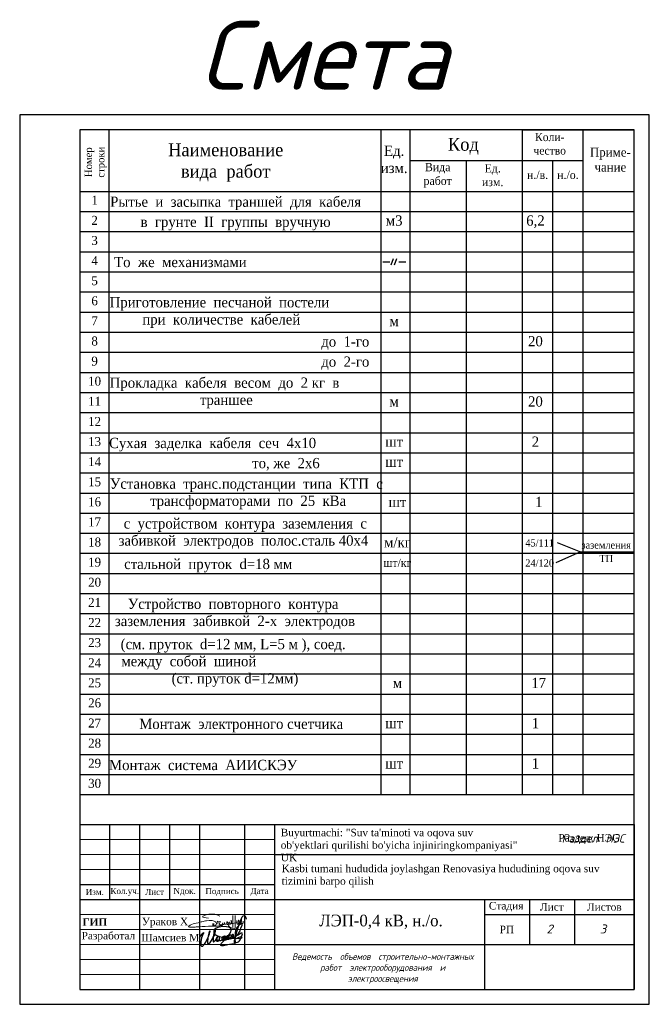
# Model space of a CAD drawing. Header units: metres. Extents: x 705573 to 711566, y 4301675 to 4311183.
# Tile 51 of 256: x 711119 to 711329, y 4301675 to 4302004. Entities that reach past the tile are written whole.
import ezdxf

# ---------------------------------------------------------------- set-up
doc = ezdxf.new("R2010")
doc.units = ezdxf.units.M
doc.header["$LTSCALE"] = 0.5
for name, color, linetype in [('RAMA', 47, 'Continuous'), ('Таблицы', 7, 'Continuous'), ('Титульный лист', 7, 'Continuous')]:
    doc.layers.add(name, color=color, linetype=linetype)
for name, color, linetype, lineweight in [('Графа', 7, 'Continuous', 30), ('Графа 20', 7, 'Continuous', 20), ('ПЛАН', 250, 'Continuous', 30), ('Слой размерная', 7, 'Continuous', 13), ('Формат', 7, 'Continuous', 25)]:
    doc.layers.add(name, color=color, linetype=linetype, lineweight=lineweight)
doc.styles.add('2MM', font='spds.shx', dxfattribs={"width": 0.95})
doc.styles.add('Arial UPS', font='times.ttf', dxfattribs={"height": 2.5})
doc.styles.add('ISO', font='isocpeui.ttf')
doc.styles.add('ISOCPEUR текстовый', font='isocpeur.ttf', dxfattribs={"width": 0.8, "oblique": 15})
doc.styles.get("Standard").update_dxf_attribs({"font": 'times.ttf'})
doc.styles.add('Style-RUSSIAN_1251 I 0.32289', font='isocpeui.ttf')
doc.styles.add('Times new roman', font='timesbd.ttf', dxfattribs={"height": 3})
doc.styles.add('X_ISO', font='isocpeui.ttf')

# ---------------------------------------------------------------- blocks, each defined once
blk = doc.blocks.new('A$C194E077B')
at = {"color": 5, "lineweight": 20}
for points in [[(42, -99), (83, -76), (96, -68), (110, -53), (122, -42), (131, -27), (137, -5), (137, 22), (125, 42), (110, 57), (100, 67), (80, 78), (58, 91), (13, 103), (-19, 112), (-87, 112), (-127, 112), (-231, 105), (-249, 100), (-271, 100), (-317, 88), (-348, 80), (-409, 70), (-436, 66), (-497, 49), (-543, 37), (-617, 24), (-665, 5), (-728, -12), (-787, -37), (-841, -58), (-859, -64), (-880, -77), (-894, -91), (-904, -101), (-904, -112), (-894, -123), (-871, -130), (-840, -134), (-808, -134), (-760, -134), (-737, -134), (-654, -127), (-612, -124), (-491, -116), (-389, -109), (-287, -102), (-158, -97), (-39, -97), (85, -89), (174, -89), (222, -82), (269, -75), (318, -67), (369, -63), (369, -63)], [(-162, 200), (-240, 221), (-364, 241), (-364, 276), (-310, 307), (-248, 324), (-145, 351), (-37, 351), (76, 351), (195, 319), (266, 278)], [(0, 0), (0, -92)], [(41, 2), (41, -98)], [(203, -24), (196, 1), (191, 21), (185, 44), (185, 65), (176, 81), (169, 93), (189, 73), (200, 70), (220, 70), (242, 70), (259, 75), (272, 78), (279, 90), (279, 70), (274, 51), (262, 26), (252, 0), (252, -16), (261, -33), (282, -45), (303, -50), (329, -43), (347, -33), (361, -19), (368, -6), (371, 33), (368, -6), (372, -22), (382, -27), (392, -33), (406, -29), (418, -26), (433, -12), (438, -3), (438, 39), (438, -3), (453, -18), (464, -25), (477, -25), (504, -20), (521, -3), (528, 9), (524, 23), (522, 41), (522, 48), (526, 55), (535, 63), (549, 63), (569, 49), (579, 25), (585, 1), (580, -18), (565, -26), (549, -26), (531, -8), (528, 9)], [(835, 300), (835, -171), (799, -177), (729, -165), (620, -121), (593, -75), (602, -42), (665, -20), (730, 7), (798, 17), (885, 36), (885, 36), (905, 45)], [(593, 2), (615, 20), (621, 30), (635, 45), (637, 70), (635, 45), (635, 19), (646, 1), (664, -10), (680, -10), (701, 0), (705, 13), (705, 35), (699, 66), (686, 94), (680, 122)], [(682, 123), (691, 107), (705, 87), (717, 87)], [(748, 299), (746, -138)], [(898, 116), (898, 60), (906, 31), (917, -11)], [(910, 55), (903, 116)], [(952, -13), (967, 14), (978, 53), (978, 112), (973, 131)], [(962, 114), (967, 97), (978, 53), (987, 20), (1013, 5), (1032, 10), (1061, 39), (1076, 96), (1076, 123), (1074, 180)], [(1064, 182), (1056, 151), (1045, 113), (1045, 80), (1055, 46), (1070, 20), (1088, 9), (1109, 9), (1132, 31), (1138, 57), (1138, 93)]]:
    blk.add_lwpolyline(points, dxfattribs=at)
for centre, radius, start, end in [((681, 122), 1.13, 41.4, 190.5897), ((901, 116), 2.8, 15.3098, 164.5601), ((899, 54), 10.7, 301.2071, 10.1496), ((979, 116), 16.6, 111.912, 188.6151), ((1068, 178), 5.72, 18.1801, 138.9915), ((935, -4), 19.1, 202.8625, 330.9274)]:
    blk.add_arc(centre, radius, start, end, dxfattribs=at)
blk = doc.blocks.new('подпись')
at = {"color": 5, "lineweight": 25, "ltscale": 100}
for points in [[(0, 0), (-197, 126), (-197, 309), (-123, 591), (567, 1632), (953, 2109), (1273, 2414), (1527, 2589), (1215, 1792), (928, 1029), (653, 301), (452, -351), (337, -1266), (279, -1948), (312, -2490), (402, -2825), (550, -3092), (838, -3149), (1109, -3069), (1379, -2844), (1823, -2349), (2373, -1422), (2702, -820), (3274, 231), (3712, 1254), (3950, 2044), (4122, 2646), (4211, 2957), (4211, 3165), (4040, 3165), (3851, 2974), (3638, 2341), (3506, 1674), (3350, 976), (3274, 231), (3120, -1415), (3120, -1857), (3317, -2036), (3605, -2048), (3851, -1891), (4171, -1590), (4828, -736), (5198, -126), (5526, 553), (5978, 1354), (6150, 1952), (6273, 2417), (6429, 2974), (6479, 3340), (6421, 3531), (6214, 3468), (6044, 3207), (5855, 2707), (5740, 2219), (5543, 1396), (5452, 721), (5411, -824), (5461, -1293), (5617, -1293), (5822, -1224), (5929, -1113), (6273, -759), (6627, -458), (6988, -4), (7045, 320), (6939, 431), (6799, 332), (6709, 53), (6700, -324), (6717, -835), (6955, -991), (7218, -1090), (7530, -1056), (7694, -915), (7834, -793), (8039, -515), (8113, -294), (8146, 53), (8129, 576), (7965, 831), (7710, 907), (7407, 862), (7218, 698), (7054, 351), (7012, -4), (7054, -324), (7210, -671), (7456, -747), (7694, -660), (7883, -515), (8055, -370), (8146, -202), (8211, -4), (8129, 65), (7973, -160), (7990, -469), (8055, -770), (8417, -824), (8712, -759), (8967, -637), (9230, -458), (9509, -225), (9780, -15), (9977, 286), (10034, 629), (9977, 831), (9706, 907), (9468, 785), (9279, 553), (9098, 198), (9041, -149), (9090, -435), (9369, -602), (9706, -648), (9911, -480), (10174, -225), (10420, 42), (10510, 297), (10584, 698), (10568, 919), (10420, 1029), (10207, 976), (10010, 698), (9886, 419), (9854, 19), (9886, -271), (10108, -435), (10412, -458), (10855, -458), (11085, -347), (11274, -149), (11545, 88), (11791, 343), (11865, 530), (11800, 896), (11520, 1098), (11241, 1098), (11052, 907), (10962, 553), (11020, 187), (11274, -191), (11611, -271), (12013, -206), (12284, -46), (12596, 210), (12842, 507), (13056, 896), (13064, 1239), (12933, 1437), (12686, 1510), (12407, 1510), (12169, 1251), (12046, 946), (12071, 358), (12292, 92), (12686, -76), (13105, -8), (13524, 259), (13779, 480), (13959, 751), (13992, 1163), (14008, 1575), (13828, 1742), (13549, 1720), (13302, 1476), (13261, 1174), (13327, 717), (13639, 595), (14017, 648), (14362, 782), (14731, 961), (15125, 1228), (15511, 1540), (15955, 2143), (16685, 3313), (17038, 4339), (17548, 5552), (17580, 6032), (17392, 6143), (17194, 6143), (16833, 5990), (16193, 5479), (15462, 4778), (15068, 4042), (14772, 3424), (14616, 2547), (14575, 1575), (14534, -259), (14624, -1304), (14608, -1571), (14509, -1796), (14378, -1750), (14378, -1449), (14821, 583), (15035, 1498), (15240, 2360), (16053, 5014), (16858, 7447), (17203, 8388), (17548, 9017), (17942, 9475), (18172, 9647), (18574, 9475), (18829, 9334), (19058, 8846), (19149, 8160)], [(14813, -2173), (13228, -2295), (12276, -2455), (10970, -2715), (9780, -2959), (9016, -3058), (8614, -2879), (8515, -2555), (8819, -2032), (9180, -1590), (9599, -1129), (10954, 61), (11537, 782), (12276, 1910), (12785, 2795), (12982, 3378), (13007, 3779), (12842, 4164), (12440, 4484), (11980, 4724), (11052, 4945), (9525, 5029), (7850, 4785), (6725, 4362), (5978, 3759), (5699, 3115), (5715, 2555), (5855, 2131), (6339, 1670), (6963, 1285), (8031, 946), (9985, 480), (11405, 252), (12851, 210), (14312, 153), (14780, 175)], [(14756, 172), (16102, 122), (16866, 194), (17342, 294), (17531, 404), (17416, 522), (16973, 572), (16603, 553), (16119, 435), (15404, 153), (14945, -65), (14608, -267), (14370, -477), (14238, -785), (14206, -1216), (14353, -1502), (14977, -1605), (15593, -1453), (16004, -1266), (16423, -927), (16726, -557), (16907, -175), (17104, 362), (17285, 824), (17531, 1521), (17638, 2009), (17498, 2238), (17104, 2219), (16464, 1842), (15823, 1502), (15437, 1373), (15347, 1350), (15306, 1350)]]:
    blk.add_lwpolyline(points, dxfattribs=at)

msp = doc.modelspace()

# ---------------------------------------------------------------- linework, layer by layer
at = {"lineweight": 25}
for p, q in [((711148.38, 4301967.01), (711148.38, 4301745.01)), ((711239.14, 4301967.01), (711239.14, 4301745.01)), ((711248.84, 4301967.01), (711248.84, 4301745.01)), ((711286.25, 4301967.01), (711286.25, 4301745.01)), ((711286.25, 4301967.01), (711323.67, 4301967.01)), ((711306.49, 4301967.01), (711306.49, 4301745.01)), ((711248.84, 4301956.71), (711306.49, 4301956.71)), ((711267.55, 4301956.71), (711267.55, 4301745.01)), ((711286.25, 4301956.71), (711306.49, 4301956.71)), ((711296.37, 4301956.71), (711296.37, 4301745.01)), ((711138.67, 4301946.41), (711323.67, 4301946.41)), ((711138.67, 4301939.7), (711323.67, 4301939.7)), ((711138.67, 4301936.41), (711138.67, 4301929.7)), ((711138.67, 4301932.99), (711323.67, 4301932.99)), ((711138.67, 4301926.27), (711323.67, 4301926.27)), ((711239.74, 4301922.92), (711242.12, 4301922.92)), ((711243.25, 4301923.9), (711242.46, 4301921.78)), ((711244.38, 4301923.9), (711243.59, 4301921.78)), ((711245.1, 4301922.92), (711247.48, 4301922.92)), ((711138.67, 4301919.56), (711323.67, 4301919.56)), ((711138.67, 4301912.85), (711323.67, 4301912.85)), ((711138.67, 4301906.13), (711323.67, 4301906.13)), ((711138.67, 4301899.42), (711323.67, 4301899.42)), ((711138.67, 4301892.71), (711323.67, 4301892.71)), ((711138.67, 4301885.99), (711323.67, 4301885.99)), ((711138.67, 4301879.28), (711323.67, 4301879.28)), ((711138.67, 4301872.57), (711323.67, 4301872.57)), ((711138.67, 4301865.86), (711323.67, 4301865.86)), ((711138.67, 4301859.14), (711323.67, 4301859.14)), ((711138.67, 4301852.43), (711323.67, 4301852.43)), ((711138.67, 4301845.72), (711323.67, 4301845.72)), ((711138.67, 4301839), (711323.67, 4301839)), ((711138.67, 4301832.29), (711323.67, 4301832.29)), ((711297.94, 4301829.19), (711305.73, 4301826.13)), ((711138.67, 4301825.58), (711323.67, 4301825.58)), ((711305.73, 4301826.13), (711297.46, 4301822.41)), ((711305.73, 4301826.13), (711323.32, 4301826.13)), ((711138.67, 4301818.86), (711323.67, 4301818.86)), ((711138.67, 4301812.15), (711323.67, 4301812.15)), ((711138.67, 4301805.44), (711323.67, 4301805.44)), ((711138.67, 4301798.73), (711323.67, 4301798.73)), ((711138.67, 4301792.01), (711323.67, 4301792.01)), ((711138.67, 4301785.3), (711323.67, 4301785.3)), ((711138.67, 4301778.59), (711323.67, 4301778.59)), ((711138.67, 4301771.87), (711323.67, 4301771.87)), ((711138.67, 4301765.16), (711323.67, 4301765.16)), ((711138.67, 4301758.45), (711323.67, 4301758.45)), ((711138.67, 4301751.73), (711323.67, 4301751.73)), ((711138.67, 4301745.01), (711323.67, 4301745.01))]:
    msp.add_line(p, q, dxfattribs=at)
at = {"linetype": 'Continuous', "lineweight": 25, "ltscale": 100}
msp.add_lwpolyline([(711118.67, 4301675.01), (711328.67, 4301675.01), (711328.67, 4301972.01), (711118.67, 4301972.01), (711118.67, 4301675.01)], dxfattribs=at)
at = {"linetype": 'Continuous', "lineweight": 30, "ltscale": 100}
msp.add_lwpolyline([(711138.67, 4301680.01), (711323.67, 4301680.01), (711323.67, 4301967.01), (711138.67, 4301967.01), (711138.67, 4301680.01)], dxfattribs=at)
at = {"layer": 'Графа'}
for p, q in [((711138.67, 4301735.01), (711323.67, 4301735.01)), ((711138.67, 4301735.01), (711138.67, 4301680.01)), ((711148.67, 4301735.01), (711148.67, 4301710.01)), ((711158.67, 4301735.01), (711158.67, 4301680.01)), ((711168.67, 4301735.01), (711168.67, 4301710.01)), ((711178.67, 4301735.01), (711178.67, 4301680.01)), ((711193.67, 4301735.01), (711193.67, 4301680.01)), ((711203.67, 4301735.01), (711203.67, 4301680.01)), ((711323.67, 4301735.01), (711323.67, 4301680.01)), ((711203.67, 4301725.01), (711323.67, 4301725.01)), ((711138.67, 4301715.01), (711203.67, 4301715.01)), ((711138.67, 4301710.01), (711323.67, 4301710.01)), ((711273.67, 4301710.01), (711273.67, 4301680.01)), ((711288.67, 4301710.01), (711288.67, 4301695.01)), ((711303.67, 4301710.01), (711303.67, 4301695.01)), ((711273.67, 4301705.01), (711323.67, 4301705.01)), ((711203.67, 4301695.01), (711323.67, 4301695.01)), ((711138.67, 4301680.01), (711323.67, 4301680.01))]:
    msp.add_line(p, q, dxfattribs=at)
at = {"layer": 'Графа 20'}
for p, q in [((711138.67, 4301730.01), (711203.67, 4301730.01)), ((711138.67, 4301725.01), (711203.67, 4301725.01)), ((711138.67, 4301720.01), (711203.67, 4301720.01)), ((711138.67, 4301705.01), (711203.67, 4301705.01)), ((711138.67, 4301700.01), (711203.67, 4301700.01)), ((711138.67, 4301695.01), (711203.67, 4301695.01)), ((711138.67, 4301690.01), (711203.67, 4301690.01)), ((711138.67, 4301685.01), (711203.67, 4301685.01))]:
    msp.add_line(p, q, dxfattribs=at)

# ---------------------------------------------------------------- block references
at = {"color": 7, "lineweight": 30, "xscale": 0.008941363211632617, "yscale": 0.008941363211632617, "zscale": 0.008941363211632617}
msp.add_blockref('A$C194E077B', (711183.05, 4301701.94), dxfattribs=at)
at = {"color": 0, "linetype": 'ByBlock', "lineweight": 25, "xscale": 0.0008018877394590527, "yscale": 0.0008018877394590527, "zscale": 0.0008018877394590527}
msp.add_blockref('подпись', (711178.81, 4301696.94), dxfattribs=at)

# ---------------------------------------------------------------- texts
at = {"linetype": 'ByBlock', "lineweight": 50, "style": 'Style-RUSSIAN_1251 I 0.32289'}
for s, p in [('2', (711294.41, 4301698.66)), ('3', (711312.2, 4301698.66))]:
    msp.add_text(s, height=3, dxfattribs=at).set_placement(p)
at = {"layer": 'RAMA', "attachment_point": 2}
for s, insert, char_height, width, style in [('{\\C0;Смета}', (711220.21, 4302003.34), 22.95, 706.2764, 'ISO'), ('{\\fTimes New Roman|b0|i0|c204|p18;\\C0;Коли-\\Pчество}', (711295.46, 4301965.91), 2.7, 90.5206, '2MM'), ('{\\fTimes New Roman|b0|i0|c204|p18;\\H0.88x;\\C0;Наименование  \\Pвида  работ}', (711187.38, 4301962.46), 4.875, 100.5784, '2MM'), ('{\\fTimes New Roman|b0|i0|c204|p18;\\H0.88x;\\C0;Код}', (711266.66, 4301964.29), 4.875, 100.5784, '2MM'), ('{\\fTimes New Roman|b0|i0|c204|p18;\\H0.88x;\\C0;Ед.  \\Pизм.}', (711243.57, 4301961.7), 3.9, 80.4627, '2MM'), ('{\\fTimes New Roman|b0|i0|c204|p18;\\C0;Приме-\\Pчание}', (711315.69, 4301961.03), 3, 100.5784, '2MM'), ('{\\fTimes New Roman|b0|i0|c204|p18;\\H0.88x;\\C0;Вида \\Pработ}', (711258.09, 4301955.9), 3.12, 64.3702, '2MM'), ('{\\fTimes New Roman|b0|i0|c204|p18;\\H0.88x;\\C0;Ед.  \\Pизм.}', (711276.42, 4301955.5), 3.12, 64.3702, '2MM'), ('{\\fTimes New Roman|b0|i0|c204|p18;\\H0.88x;\\C0;н./в.}', (711291.41, 4301953.31), 3.12, 64.3702, '2MM'), ('{\\fTimes New Roman|b0|i0|c204|p18;\\H0.88x;\\C0;н./о.}', (711301.53, 4301953.31), 3.12, 64.3702, '2MM'), ('{\\fTimes New Roman|b0|i0|c204|p18;\\H0.88x;\\C0;1}', (711143.65, 4301944.96), 3.4125, 70.4049, '2MM'), ('{\\fTimes New Roman|b0|i0|c204|p18;\\H0.88x;\\C0;Рытье  и  засыпка  траншей  для  кабеля}', (711190.68, 4301944.7), 3.9, 88.0979, '2MM'), ('{\\fTimes New Roman|b0|i0|c204|p18;\\H0.88x;\\C0;2}', (711143.65, 4301938.25), 3.4125, 70.4049, '2MM'), ('{\\fTimes New Roman|b0|i0|c204|p18;\\H0.88x;\\C0;в  грунте  II  группы  вручную}', (711190.68, 4301937.98), 3.9, 80.4627, '2MM'), ('{\\fTimes New Roman|b0|i0|c204|p18;\\H0.88x;\\C0;м3}', (711243.57, 4301938.41), 3.9, 80.4627, '2MM'), ('{\\fTimes New Roman|b0|i0|c204|p18;\\H0.88x;\\C0;6,2}', (711290.69, 4301938.41), 3.9, 80.4627, '2MM'), ('{\\fTimes New Roman|b0|i0|c204|p18;\\H0.88x;\\C0;3}', (711143.65, 4301931.54), 3.4125, 70.4049, '2MM'), ('{\\fTimes New Roman|b0|i0|c204|p18;\\H0.88x;\\C0;4}', (711143.65, 4301924.82), 3.4125, 70.4049, '2MM'), ('{\\fTimes New Roman|b0|i0|c204|p18;\\H0.88x;\\C0;То  же  механизмами}', (711172.27, 4301924.56), 3.9, 80.4627, '2MM'), ('{\\fTimes New Roman|b0|i0|c204|p18;\\H0.88x;\\C0;5}', (711143.65, 4301918.11), 3.4125, 70.4049, '2MM'), ('{\\fTimes New Roman|b0|i0|c204|p18;\\H0.88x;\\C0;6}', (711143.65, 4301911.4), 3.4125, 70.4049, '2MM'), ('{\\fTimes New Roman|b0|i0|c204|p18;\\H0.88x;\\C0;Приготовление  песчаной  постели  при  количестве  кабелей}', (711185.91, 4301911.13), 3.9, 80.4627, '2MM'), ('{\\fTimes New Roman|b0|i0|c204|p18;\\H0.88x;\\C0;7}', (711143.65, 4301904.69), 3.4125, 70.4049, '2MM'), ('{\\fTimes New Roman|b0|i0|c204|p18;\\H0.88x;\\C0;м}', (711243.57, 4301904.85), 3.9, 80.4627, '2MM'), ('{\\fTimes New Roman|b0|i0|c204|p18;\\H0.88x;\\C0;8}', (711143.65, 4301897.97), 3.4125, 70.4049, '2MM'), ('{\\fTimes New Roman|b0|i0|c204|p18;\\H0.88x;\\C0;до  1-го}', (711227.27, 4301898), 3.9, 80.4627, '2MM'), ('{\\fTimes New Roman|b0|i0|c204|p18;\\H0.88x;\\C0;20}', (711290.69, 4301898.13), 3.9, 80.4627, '2MM'), ('{\\fTimes New Roman|b0|i0|c204|p18;\\H0.88x;\\C0;9}', (711143.65, 4301891.26), 3.4125, 70.4049, '2MM'), ('{\\fTimes New Roman|b0|i0|c204|p18;\\H0.88x;\\C0;до  2-го}', (711227.27, 4301891.29), 3.9, 80.4627, '2MM'), ('{\\fTimes New Roman|b0|i0|c204|p18;\\H0.88x;\\C0;10}', (711143.65, 4301884.55), 3.4125, 70.4049, '2MM'), ('{\\fTimes New Roman|b0|i0|c204|p18;\\H0.88x;\\C0;Прокладка  кабеля  весом  до  2 кг  в  траншее}', (711187.6, 4301884.28), 3.9, 80.4627, '2MM'), ('{\\fTimes New Roman|b0|i0|c204|p18;\\H0.88x;\\C0;11}', (711143.65, 4301877.83), 3.4125, 70.4049, '2MM'), ('{\\fTimes New Roman|b0|i0|c204|p18;\\H0.88x;\\C0;м}', (711243.57, 4301878), 3.9, 80.4627, '2MM'), ('{\\fTimes New Roman|b0|i0|c204|p18;\\H0.88x;\\C0;20}', (711290.69, 4301878), 3.9, 80.4627, '2MM'), ('{\\fTimes New Roman|b0|i0|c204|p18;\\H0.88x;\\C0;12}', (711143.65, 4301871.12), 3.4125, 70.4049, '2MM'), ('{\\fTimes New Roman|b0|i0|c204|p18;\\H0.88x;\\C0;13}', (711143.65, 4301864.41), 3.4125, 70.4049, '2MM'), ('{\\fTimes New Roman|b0|i0|c204|p18;\\H0.88x;\\C0;Сухая  заделка  кабеля  сеч  4х10}', (711183.01, 4301864.14), 3.9, 80.4627, '2MM'), ('{\\fTimes New Roman|b0|i0|c204|p18;\\H0.88x;\\C0;шт}', (711243.57, 4301864.57), 3.9, 80.4627, '2MM'), ('{\\fTimes New Roman|b0|i0|c204|p18;\\H0.88x;\\C0;2}', (711290.69, 4301864.57), 3.9, 80.4627, '2MM'), ('{\\fTimes New Roman|b0|i0|c204|p18;\\H0.88x;\\C0;14}', (711143.65, 4301857.69), 3.4125, 70.4049, '2MM'), ('{\\fTimes New Roman|b0|i0|c204|p18;\\H0.88x;\\C0;то, же  2х6}', (711207.48, 4301857.43), 3.9, 31.7832, '2MM'), ('{\\fTimes New Roman|b0|i0|c204|p18;\\H0.88x;\\C0;шт}', (711243.57, 4301857.86), 3.9, 80.4627, '2MM'), ('{\\fTimes New Roman|b0|i0|c204|p18;\\H0.88x;\\C0;15}', (711143.65, 4301850.98), 3.4125, 70.4049, '2MM'), ('{\\fTimes New Roman|b0|i0|c204|p18;\\H0.88x;\\C0;Установка  транс.подстанции  типа  КТП  с  трансформаторами  по  25  кВа}', (711194.88, 4301850.57), 3.9, 94.4916, '2MM'), ('{\\fTimes New Roman|b0|i0|c204|p18;\\H0.88x;\\C0;16}', (711143.65, 4301844.27), 3.4125, 70.4049, '2MM'), ('{\\fTimes New Roman|b0|i0|c204|p18;\\H0.88x;\\C0;шт}', (711244.66, 4301844.43), 3.9, 80.4627, '2MM'), ('{\\fTimes New Roman|b0|i0|c204|p18;\\H0.88x;\\C0;1}', (711291.78, 4301844.43), 3.9, 80.4627, '2MM'), ('{\\fTimes New Roman|b0|i0|c204|p18;\\H0.88x;\\C0;17}', (711143.65, 4301837.56), 3.4125, 70.4049, '2MM'), ('{\\fTimes New Roman|b0|i0|c204|p18;\\H0.88x;\\C0;  с  устройством  контура  заземления  с  забивкой  электродов  полос.сталь 40х4\\P  }', (711193.3, 4301837.29), 3.9, 90.4934, '2MM'), ('{\\fTimes New Roman|b0|i0|c204|p18;\\H0.88x;\\C0;18}', (711143.65, 4301830.84), 3.4125, 70.4049, '2MM'), ('{\\fTimes New Roman|b0|i0|c204|p18;\\H0.88x;\\C0;м/кг}', (711244.66, 4301831), 3.9, 80.4627, '2MM'), ('{\\fTimes New Roman|b0|i0|c204|p18;\\H0.88x;\\C0;45/111}', (711292.1, 4301830.26), 2.73, 56.3239, '2MM'), ('{\\fTimes New Roman|b0|i0|c204|p18;\\H0.88x;\\C0;заземления}', (711314.3, 4301829.56), 2.73, 56.3239, '2MM'), ('{\\fTimes New Roman|b0|i0|c204|p18;\\H0.88x;\\C0;19}', (711143.65, 4301824.13), 3.4125, 70.4049, '2MM'), ('{\\fTimes New Roman|b0|i0|c204|p18;\\H0.88x;\\C0;стальной  пруток  d=18 мм}', (711181.56, 4301823.76), 3.9, 80.4627, '2MM'), ('{\\fTimes New Roman|b0|i0|c204|p18;\\H0.88x;\\C0;шт/кг}', (711244.64, 4301823.79), 3.12, 64.3702, '2MM'), ('{\\fTimes New Roman|b0|i0|c204|p18;\\H0.88x;\\C0;24/120}', (711292.1, 4301823.55), 2.73, 56.3239, '2MM'), ('{\\fTimes New Roman|b0|i0|c204|p18;\\H0.88x;\\C0;ТП}', (711314.3, 4301825.06), 2.73, 56.3239, '2MM'), ('{\\fTimes New Roman|b0|i0|c204|p18;\\H0.88x;\\C0;20}', (711143.65, 4301817.42), 3.4125, 70.4049, '2MM'), ('{\\fTimes New Roman|b0|i0|c204|p18;\\H0.88x;\\C0;21}', (711143.65, 4301810.7), 3.4125, 70.4049, '2MM'), ('{\\fTimes New Roman|b0|i0|c204|p18;\\H0.88x;\\C0;Устройство  повторного  контура  заземления  забивкой  2-х  электродов}', (711190.47, 4301810.44), 3.9, 80.4627, '2MM'), ('{\\fTimes New Roman|b0|i0|c204|p18;\\H0.88x;\\C0;22}', (711143.65, 4301803.99), 3.4125, 70.4049, '2MM'), ('{\\fTimes New Roman|b0|i0|c204|p18;\\H0.88x;\\C0;(см. пруток  d=12 мм, L=5 м ), соед.  между  собой  шиной                          (ст. пруток d=12мм)}', (711190.47, 4301797.01), 3.9, 80.4627, '2MM'), ('{\\fTimes New Roman|b0|i0|c204|p18;\\H0.88x;\\C0;23}', (711143.65, 4301797.28), 3.4125, 70.4049, '2MM'), ('{\\fTimes New Roman|b0|i0|c204|p18;\\H0.88x;\\C0;24}', (711143.65, 4301790.56), 3.4125, 70.4049, '2MM'), ('{\\fTimes New Roman|b0|i0|c204|p18;\\H0.88x;\\C0;25}', (711143.65, 4301783.85), 3.4125, 70.4049, '2MM'), ('{\\fTimes New Roman|b0|i0|c204|p18;\\H0.88x;\\C0;м}', (711244.66, 4301784.01), 3.9, 80.4627, '2MM'), ('{\\fTimes New Roman|b0|i0|c204|p18;\\H0.88x;\\C0;17}', (711291.78, 4301784.01), 3.9, 80.4627, '2MM'), ('{\\fTimes New Roman|b0|i0|c204|p18;\\H0.88x;\\C0;26}', (711143.65, 4301777.14), 3.4125, 70.4049, '2MM'), ('{\\fTimes New Roman|b0|i0|c204|p18;\\H0.88x;\\C0;27}', (711143.65, 4301770.43), 3.4125, 70.4049, '2MM'), ('{\\fTimes New Roman|b0|i0|c204|p18;\\H0.88x;\\C0;Монтаж  электронного счетчика}', (711192.54, 4301770.36), 3.9, 100.2474, '2MM'), ('{\\fTimes New Roman|b0|i0|c204|p18;\\H0.88x;\\C0;шт}', (711243.57, 4301770.59), 3.9, 80.4627, '2MM'), ('{\\fTimes New Roman|b0|i0|c204|p18;\\H0.88x;\\C0;1}', (711290.69, 4301770.59), 3.9, 80.4627, '2MM'), ('{\\fTimes New Roman|b0|i0|c204|p18;\\H0.88x;\\C0;28}', (711143.65, 4301763.71), 3.4125, 70.4049, '2MM'), ('{\\fTimes New Roman|b0|i0|c204|p18;\\H0.88x;\\C0;29}', (711143.65, 4301757), 3.4125, 70.4049, '2MM'), ('{\\fTimes New Roman|b0|i0|c204|p18;\\H0.88x;\\C0;Монтаж  система  АИИСКЭУ}', (711179.84, 4301756.63), 3.9, 100.2474, '2MM'), ('{\\fTimes New Roman|b0|i0|c204|p18;\\H0.88x;\\C0;шт}', (711243.57, 4301757.16), 3.9, 80.4627, '2MM'), ('{\\fTimes New Roman|b0|i0|c204|p18;\\H0.88x;\\C0;1}', (711290.69, 4301757.16), 3.9, 80.4627, '2MM'), ('{\\fTimes New Roman|b0|i0|c204|p18;\\H0.88x;\\C0;30}', (711143.65, 4301750.29), 3.4125, 70.4049, '2MM')]:
    msp.add_mtext(s, dxfattribs=dict(at, insert=insert, char_height=char_height, width=width, style=style))
at = {"layer": 'RAMA', "insert": (711140.33, 4301956.17), "char_height": 2.808, "width": 57.9332, "attachment_point": 2, "rotation": 90, "style": '2MM'}
msp.add_mtext('{\\fTimes New Roman|b0|i0|c204|p18;\\H0.88x;\\C0;Номер\\Pстроки}', dxfattribs=at)
at = {"layer": 'ПЛАН', "color": 18, "lineweight": 9, "true_color": 0x000000, "insert": (711139.58, 4301703.74), "char_height": 2.5, "width": 7.3567, "attachment_point": 1, "line_spacing_factor": 0.6, "style": 'Times new roman'}
msp.add_mtext('ГИП', dxfattribs=at)
at = {"layer": 'Слой размерная', "color": 7, "linetype": 'Continuous', "lineweight": 20, "char_height": 2.5, "attachment_point": 5}
for s, insert, width in [('{\\fISOCPEUR|b1|i1|c204|p34;\\H0.8333x;\\C256; }Раздел: НЭС', (711307.93, 4301730.23), 21.2008), ('{\\fTimes New Roman|b0|i0|c204|p18;Стадия}', (711280.92, 4301707.56, -293.72), 20), ('{\\fTimes New Roman|b0|i0|c204|p18;Лист}', (711296.17, 4301707.56, -293.72), 15), ('{\\fTimes New Roman|b0|i0|c204|p18;Листов}', (711313.67, 4301707.51, -293.72), 20)]:
    msp.add_mtext(s, dxfattribs=dict(at, insert=insert, width=width))
at = {"layer": 'Слой размерная', "color": 7, "lineweight": 20, "attachment_point": 5}
for s, insert, char_height, width in [('{\\fTimes New Roman|b0|i0|c204|p18;Изм.}', (711143.71, 4301712.51), 2, 10.0865), ('{\\fTimes New Roman|b0|i0|c204|p18;Кол.уч.}', (711153.71, 4301712.51), 2, 9.9135), ('{\\fTimes New Roman|b0|i0|c204|p18;Лист}', (711163.67, 4301712.51), 2, 10), ('{\\fTimes New Roman|b0|i0|c0|p18;N\\fTimes New Roman|b0|i0|c204|p18;док.}', (711173.67, 4301712.56), 2, 10), ('{\\fTimes New Roman|b0|i0|c204|p18;Подпись}', (711186.17, 4301712.51), 2, 15), ('{\\fTimes New Roman|b0|i0|c204|p18;Дата}', (711198.67, 4301712.51), 2, 10), ('{\\fTimes New Roman|b0|i0|c204|p18;РП}', (711281.16, 4301700.01, -293.72), 2.5, 20)]:
    msp.add_mtext(s, dxfattribs=dict(at, insert=insert, char_height=char_height, width=width))
at = {"layer": 'Таблицы', "lineweight": 25, "ltscale": 0.6, "insert": (711309.05, 4301730.18), "char_height": 3.3258, "width": 45.4222, "attachment_point": 5}
msp.add_mtext('{\\fISOCPEUR|b1|i1|c204|p34;\\H0.8333x; \\fISOCPEUR|b0|i1|c204|p34;Раздел: НЭС}', dxfattribs=at)
at = {"layer": 'Таблицы', "ltscale": 0.6, "insert": (711239.18, 4301702.53), "char_height": 3.9, "width": 68.985, "attachment_point": 5, "style": 'ISOCPEUR текстовый'}
msp.add_mtext('{\\fTimes New Roman|b0|i0|c204|p18;\\Q0;\\W0.95;\\C0;ЛЭП-0,4 кВ, н./о.}', dxfattribs=at)
at = {"layer": 'Таблицы', "lineweight": 25, "ltscale": 0.6, "insert": (711239.75, 4301686.99), "char_height": 2.2, "width": 67.2372, "attachment_point": 5, "style": 'X_ISO'}
msp.add_mtext('{\\W0.95;\\C0;Ведемость  объемов  строительно-монтажных\\Pработ  электрооборудования  и  \\Pэлектроосвещения}', dxfattribs=at)
at = {"layer": 'Титульный лист', "linetype": 'Continuous', "ltscale": 1000, "char_height": 2.5, "attachment_point": 1, "style": 'Arial UPS'}
for s, insert, width in [('\\pxql;{\\C7;Buyurtmachi: "Suv ta\'minoti va oqova suv ob\'yektlari qurilishi bo\'yicha injiniringkompaniyasi" UK}', (711205.73, 4301733.61), 80.0407), ('\\pxql;{\\H1.00436x;\\C7;Kasbi tumani hududida joylashgan Renovasiya hududining oqova suv\\Ptizimini barpo\\C256; qilish}', (711206.03, 4301721.63), 134.0404)]:
    msp.add_mtext(s, dxfattribs=dict(at, insert=insert, width=width))
at = {"layer": 'Формат', "color": 7, "ltscale": 100, "char_height": 2.5, "width": 20, "attachment_point": 5}
for s, insert in [('Ураков Х', (711167.13, 4301702.25)), ('Разработал', (711148.23, 4301697.53)), ('Шамсиев М', (711168.87, 4301697.25))]:
    msp.add_mtext(s, dxfattribs=dict(at, insert=insert))

doc.saveas('drawing.dxf')
